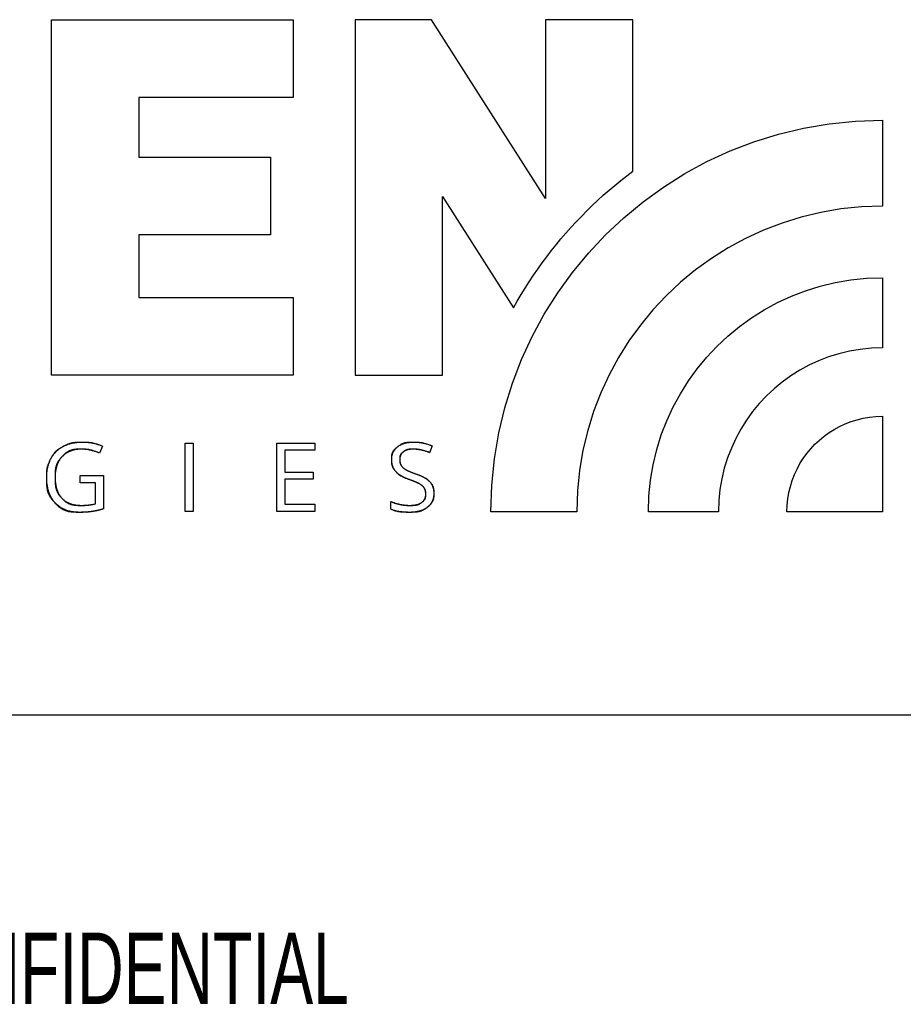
# Model space of a CAD drawing. Extents: x 11 to 421, y 5 to 275.
# Tile 6 of 10: x 248 to 267, y 34 to 55. Entities that reach past the tile are written whole.
import ezdxf
from ezdxf.enums import TextEntityAlignment as Align

# ---------------------------------------------------------------- set-up
doc = ezdxf.new("R2010")
doc.units = 0
doc.layers.get('0').update_dxf_attribs({"linetype": 'CONTINUOUS'})

msp = doc.modelspace()

# ---------------------------------------------------------------- linework, layer by layer
at = {"color": 7, "linetype": 'CONTINUOUS'}
for p, q in [((249.1724, 47.3204), (249.1724, 54.9225)), ((249.1724, 54.9225), (254.3402, 54.9225)), ((249.1724, 47.3204), (249.1724, 54.9225)), ((249.1724, 54.9225), (254.3402, 54.9225)), ((254.3402, 54.9225), (254.3402, 53.2569)), ((254.3402, 54.9225), (254.3402, 53.2569)), ((257.2978, 54.9225), (255.6642, 54.9225)), ((255.6642, 54.9225), (255.6642, 47.3204)), ((257.2978, 54.9225), (255.6642, 54.9225)), ((255.6642, 54.9225), (255.6642, 47.3204)), ((259.7322, 51.1002), (257.2978, 54.9225)), ((259.7322, 51.1002), (257.2978, 54.9225)), ((261.6007, 54.9225), (259.7322, 54.9225)), ((259.7322, 54.9225), (259.7322, 51.1002)), ((261.6007, 54.9225), (259.7322, 54.9225)), ((259.7322, 54.9225), (259.7322, 51.1002)), ((261.6007, 51.682), (261.6007, 54.9225)), ((261.6007, 51.682), (261.6007, 54.9225)), ((254.3402, 53.2569), (251.0409, 53.2569)), ((251.0409, 53.2569), (251.0409, 51.9863)), ((254.3402, 53.2569), (251.0409, 53.2569)), ((251.0409, 53.2569), (251.0409, 51.9863)), ((266.9392, 52.7745), (266.9392, 50.9364)), ((266.9392, 52.7745), (266.9392, 50.9364)), ((251.0409, 51.9863), (253.8597, 51.9863)), ((251.0409, 51.9863), (253.8597, 51.9863)), ((253.8597, 51.9863), (253.8597, 50.3207)), ((253.8597, 51.9863), (253.8597, 50.3207)), ((257.5327, 47.3204), (257.5327, 51.1428)), ((257.5327, 51.1428), (259.0498, 48.7608)), ((257.5327, 47.3204), (257.5327, 51.1428)), ((257.5327, 51.1428), (259.0498, 48.7608)), ((253.8597, 50.3207), (251.0409, 50.3207)), ((251.0409, 50.3207), (251.0409, 48.9861)), ((253.8597, 50.3207), (251.0409, 50.3207)), ((251.0409, 50.3207), (251.0409, 48.9861)), ((266.9392, 49.4046), (266.9392, 47.9069)), ((266.9392, 49.4046), (266.9392, 47.9069)), ((251.0409, 48.9861), (254.3402, 48.9861)), ((251.0409, 48.9861), (254.3402, 48.9861)), ((254.3402, 48.9861), (254.3402, 47.3204)), ((254.3402, 48.9861), (254.3402, 47.3204)), ((254.3402, 47.3204), (249.1724, 47.3204)), ((254.3402, 47.3204), (249.1724, 47.3204)), ((255.6642, 47.3204), (257.5327, 47.3204)), ((255.6642, 47.3204), (257.5327, 47.3204)), ((266.9392, 46.4432), (266.9392, 44.4008)), ((266.9392, 46.4432), (266.9392, 44.4008)), ((250.2656, 45.8063), (250.1996, 45.6564)), ((250.2656, 45.8063), (250.1996, 45.6564)), ((252.0304, 45.8712), (252.2003, 45.8712)), ((252.0304, 44.4099), (252.0304, 45.8712)), ((252.0304, 45.8712), (252.2003, 45.8712)), ((252.0304, 44.4099), (252.0304, 45.8712)), ((252.2003, 45.8712), (252.2003, 44.4099)), ((252.2003, 45.8712), (252.2003, 44.4099)), ((253.9931, 44.41), (253.9931, 45.8713)), ((253.9931, 45.8713), (254.8077, 45.8713)), ((253.9931, 44.41), (253.9931, 45.8713)), ((253.9931, 45.8713), (254.8077, 45.8713)), ((254.8077, 45.7203), (254.163, 45.7203)), ((254.163, 45.7203), (254.163, 45.2496)), ((254.8077, 45.7203), (254.163, 45.7203)), ((254.163, 45.7203), (254.163, 45.2496)), ((254.8077, 45.8713), (254.8077, 45.7203)), ((254.8077, 45.8713), (254.8077, 45.7203)), ((257.3111, 45.8123), (257.2581, 45.6643)), ((257.3111, 45.8123), (257.2581, 45.6643)), ((249.7908, 45.1756), (250.2875, 45.1756)), ((249.7908, 45.0237), (249.7908, 45.1756)), ((249.7908, 45.1756), (250.2875, 45.1756)), ((249.7908, 45.0237), (249.7908, 45.1756)), ((250.2875, 45.1756), (250.2875, 44.4649)), ((250.2875, 45.1756), (250.2875, 44.4649)), ((254.163, 45.2496), (254.7687, 45.2496)), ((254.163, 45.2496), (254.7687, 45.2496)), ((254.7687, 45.0996), (254.163, 45.0996)), ((254.163, 45.0996), (254.163, 44.5619)), ((254.7687, 45.0996), (254.163, 45.0996)), ((254.163, 45.0996), (254.163, 44.5619)), ((254.7687, 45.2496), (254.7687, 45.0996)), ((254.7687, 45.2496), (254.7687, 45.0996)), ((250.1176, 45.0237), (249.7908, 45.0237)), ((250.1176, 45.0237), (249.7908, 45.0237)), ((250.1176, 44.5739), (250.1176, 45.0237)), ((250.1176, 44.5739), (250.1176, 45.0237)), ((254.163, 44.5619), (254.8077, 44.5619)), ((254.163, 44.5619), (254.8077, 44.5619)), ((254.8077, 44.5619), (254.8077, 44.41)), ((254.8077, 44.5619), (254.8077, 44.41)), ((256.4285, 44.4569), (256.4285, 44.6208)), ((256.4285, 44.4569), (256.4285, 44.6208)), ((252.2003, 44.4099), (252.0304, 44.4099)), ((252.2003, 44.4099), (252.0304, 44.4099)), ((254.8077, 44.41), (253.9931, 44.41)), ((254.8077, 44.41), (253.9931, 44.41)), ((260.4037, 44.4008), (258.5656, 44.4008)), ((260.4037, 44.4008), (258.5656, 44.4008)), ((263.4332, 44.4008), (261.9355, 44.4008)), ((263.4332, 44.4008), (261.9355, 44.4008)), ((266.9392, 44.4008), (264.8969, 44.4008)), ((266.9392, 44.4008), (264.8969, 44.4008)), ((267.8377, 40.0518), (226.2526, 40.0518))]:
    msp.add_line(p, q, dxfattribs=at)
for points in [[(258.5656, 44.4008), (258.5849, 44.9741), (258.642, 45.5371), (258.7357, 46.0884), (258.8647, 46.6269), (259.0278, 47.1512), (259.2236, 47.6602), (259.4511, 48.1526), (259.7088, 48.6272), (259.9957, 49.0826), (260.3104, 49.5177), (260.6516, 49.9312), (261.0182, 50.3219), (261.4089, 50.6885), (261.8224, 51.0297), (262.2575, 51.3444), (262.7129, 51.6312), (263.1875, 51.889), (263.6799, 52.1164), (264.1889, 52.3123), (264.7132, 52.4754), (265.2517, 52.6044), (265.803, 52.698), (266.3659, 52.7552), (266.9392, 52.7745)], [(258.5656, 44.4008), (258.5849, 44.9741), (258.642, 45.5371), (258.7357, 46.0884), (258.8647, 46.6269), (259.0278, 47.1512), (259.2236, 47.6602), (259.4511, 48.1526), (259.7088, 48.6272), (259.9957, 49.0826), (260.3104, 49.5177), (260.6516, 49.9312), (261.0182, 50.3219), (261.4089, 50.6885), (261.8224, 51.0297), (262.2575, 51.3444), (262.7129, 51.6312), (263.1875, 51.889), (263.6799, 52.1164), (264.1889, 52.3123), (264.7132, 52.4754), (265.2517, 52.6044), (265.803, 52.698), (266.3659, 52.7552), (266.9392, 52.7745)], [(259.0498, 48.7608), (259.1302, 48.9033), (259.2132, 49.0442), (259.2986, 49.1836), (259.3863, 49.3212), (259.4765, 49.4572), (259.5689, 49.5914), (259.6637, 49.724), (259.7608, 49.8547), (259.8601, 49.9837), (259.9617, 50.1108), (260.0654, 50.236), (260.1713, 50.3594), (260.2794, 50.4809), (260.3895, 50.6004), (260.5017, 50.7179), (260.616, 50.8335), (260.7323, 50.947), (260.8506, 51.0584), (260.9709, 51.1677), (261.0931, 51.2749), (261.2172, 51.38), (261.3432, 51.4829), (261.4711, 51.5836), (261.6007, 51.682)], [(259.0498, 48.7608), (259.1302, 48.9033), (259.2132, 49.0442), (259.2986, 49.1836), (259.3863, 49.3212), (259.4765, 49.4572), (259.5689, 49.5914), (259.6637, 49.724), (259.7608, 49.8547), (259.8601, 49.9837), (259.9617, 50.1108), (260.0654, 50.236), (260.1713, 50.3594), (260.2794, 50.4809), (260.3895, 50.6004), (260.5017, 50.7179), (260.616, 50.8335), (260.7323, 50.947), (260.8506, 51.0584), (260.9709, 51.1677), (261.0931, 51.2749), (261.2172, 51.38), (261.3432, 51.4829), (261.4711, 51.5836), (261.6007, 51.682)], [(266.9392, 50.9364), (266.4918, 50.9213), (266.0524, 50.8767), (265.6221, 50.8036), (265.2018, 50.7029), (264.7926, 50.5757), (264.3953, 50.4228), (264.011, 50.2453), (263.6407, 50.0441), (263.2852, 49.8202), (262.9456, 49.5746), (262.6229, 49.3083), (262.3179, 49.0222), (262.0318, 48.7173), (261.7655, 48.3945), (261.5199, 48.0549), (261.296, 47.6995), (261.0948, 47.3291), (260.9173, 46.9448), (260.7645, 46.5475), (260.6372, 46.1383), (260.5365, 45.718), (260.4634, 45.2877), (260.4188, 44.8483), (260.4037, 44.4008)], [(266.9392, 50.9364), (266.4918, 50.9213), (266.0524, 50.8767), (265.6221, 50.8036), (265.2018, 50.7029), (264.7926, 50.5757), (264.3953, 50.4228), (264.011, 50.2453), (263.6407, 50.0441), (263.2852, 49.8202), (262.9456, 49.5746), (262.6229, 49.3083), (262.3179, 49.0222), (262.0318, 48.7173), (261.7655, 48.3945), (261.5199, 48.0549), (261.296, 47.6995), (261.0948, 47.3291), (260.9173, 46.9448), (260.7645, 46.5475), (260.6372, 46.1383), (260.5365, 45.718), (260.4634, 45.2877), (260.4188, 44.8483), (260.4037, 44.4008)], [(261.9355, 44.4008), (261.947, 44.7434), (261.9811, 45.0798), (262.0371, 45.4093), (262.1142, 45.731), (262.2116, 46.0444), (262.3287, 46.3485), (262.4646, 46.6428), (262.6186, 46.9263), (262.79, 47.1985), (262.9781, 47.4585), (263.182, 47.7056), (263.4011, 47.939), (263.6345, 48.1581), (263.8816, 48.362), (264.1416, 48.5501), (264.4138, 48.7215), (264.6973, 48.8755), (264.9916, 49.0114), (265.2957, 49.1284), (265.6091, 49.2259), (265.9308, 49.303), (266.2603, 49.3589), (266.5967, 49.3931), (266.9392, 49.4046)], [(261.9355, 44.4008), (261.947, 44.7434), (261.9811, 45.0798), (262.0371, 45.4093), (262.1142, 45.731), (262.2116, 46.0444), (262.3287, 46.3485), (262.4646, 46.6428), (262.6186, 46.9263), (262.79, 47.1985), (262.9781, 47.4585), (263.182, 47.7056), (263.4011, 47.939), (263.6345, 48.1581), (263.8816, 48.362), (264.1416, 48.5501), (264.4138, 48.7215), (264.6973, 48.8755), (264.9916, 49.0114), (265.2957, 49.1284), (265.6091, 49.2259), (265.9308, 49.303), (266.2603, 49.3589), (266.5967, 49.3931), (266.9392, 49.4046)], [(266.9392, 47.9069), (266.6992, 47.8988), (266.4635, 47.8749), (266.2326, 47.8356), (266.0072, 47.7816), (265.7876, 47.7134), (265.5745, 47.6313), (265.3684, 47.5361), (265.1697, 47.4282), (264.979, 47.3081), (264.7968, 47.1763), (264.6237, 47.0335), (264.4601, 46.88), (264.3066, 46.7164), (264.1637, 46.5433), (264.032, 46.3611), (263.9119, 46.1704), (263.804, 45.9717), (263.7087, 45.7656), (263.6267, 45.5524), (263.5585, 45.3329), (263.5044, 45.1074), (263.4652, 44.8766), (263.4413, 44.6409), (263.4332, 44.4008)], [(266.9392, 47.9069), (266.6992, 47.8988), (266.4635, 47.8749), (266.2326, 47.8356), (266.0072, 47.7816), (265.7876, 47.7134), (265.5745, 47.6313), (265.3684, 47.5361), (265.1697, 47.4282), (264.979, 47.3081), (264.7968, 47.1763), (264.6237, 47.0335), (264.4601, 46.88), (264.3066, 46.7164), (264.1637, 46.5433), (264.032, 46.3611), (263.9119, 46.1704), (263.804, 45.9717), (263.7087, 45.7656), (263.6267, 45.5524), (263.5585, 45.3329), (263.5044, 45.1074), (263.4652, 44.8766), (263.4413, 44.6409), (263.4332, 44.4008)], [(264.8969, 44.4008), (264.9016, 44.5407), (264.9155, 44.678), (264.9384, 44.8125), (264.9698, 44.9438), (265.0096, 45.0717), (265.0574, 45.1958), (265.1129, 45.3159), (265.1757, 45.4317), (265.2457, 45.5428), (265.3224, 45.6489), (265.4057, 45.7497), (265.4951, 45.845), (265.5904, 45.9344), (265.6912, 46.0177), (265.7974, 46.0944), (265.9084, 46.1644), (266.0242, 46.2272), (266.1443, 46.2827), (266.2684, 46.3305), (266.3963, 46.3703), (266.5276, 46.4017), (266.6621, 46.4246), (266.7994, 46.4385), (266.9392, 46.4432)], [(264.8969, 44.4008), (264.9016, 44.5407), (264.9155, 44.678), (264.9384, 44.8125), (264.9698, 44.9438), (265.0096, 45.0717), (265.0574, 45.1958), (265.1129, 45.3159), (265.1757, 45.4317), (265.2457, 45.5428), (265.3224, 45.6489), (265.4057, 45.7497), (265.4951, 45.845), (265.5904, 45.9344), (265.6912, 46.0177), (265.7974, 46.0944), (265.9084, 46.1644), (266.0242, 46.2272), (266.1443, 46.2827), (266.2684, 46.3305), (266.3963, 46.3703), (266.5276, 46.4017), (266.6621, 46.4246), (266.7994, 46.4385), (266.9392, 46.4432)], [(250.2875, 44.4649), (250.2624, 44.457), (250.24, 44.4502), (250.22, 44.4444), (250.2022, 44.4395), (250.1861, 44.4352), (250.1717, 44.4317), (250.1585, 44.4286), (250.1464, 44.4259), (250.1349, 44.4235), (250.1239, 44.4214), (250.1134, 44.4193), (250.1032, 44.4175), (250.0933, 44.4158), (250.0837, 44.4141), (250.0743, 44.4126), (250.065, 44.4111), (250.0558, 44.4096), (250.0467, 44.4082), (250.0375, 44.4067), (250.0283, 44.4053), (250.019, 44.4039), (250.0097, 44.4025), (250.0003, 44.4012), (249.9908, 44.3999), (249.9812, 44.3987), (249.9714, 44.3975), (249.9614, 44.3965), (249.9513, 44.3955), (249.9411, 44.3946), (249.9306, 44.3938), (249.92, 44.3931), (249.9092, 44.3924), (249.8983, 44.3919), (249.8872, 44.3914), (249.8759, 44.391), (249.8645, 44.3907), (249.8527, 44.3904), (249.8404, 44.3902), (249.8274, 44.3901), (249.8137, 44.39), (249.799, 44.39), (249.7832, 44.39), (249.7661, 44.39), (249.7476, 44.39), (249.7277, 44.39), (249.7066, 44.3902), (249.6845, 44.3906), (249.6618, 44.3913), (249.6386, 44.3925), (249.6153, 44.3942), (249.592, 44.3966), (249.569, 44.3996), (249.5465, 44.4035), (249.5247, 44.4083), (249.5035, 44.4139), (249.483, 44.4203), (249.4631, 44.4277), (249.4439, 44.4359), (249.4253, 44.445), (249.4073, 44.4549), (249.39, 44.4657), (249.3733, 44.4773), (249.3572, 44.4898), (249.3416, 44.5029), (249.3265, 44.5165), (249.3117, 44.5307), (249.2971, 44.5452), (249.2828, 44.56), (249.2686, 44.575), (249.2545, 44.5901), (249.2404, 44.6052), (249.2264, 44.6204), (249.2126, 44.6358), (249.1991, 44.6514), (249.186, 44.6674), (249.1734, 44.6837), (249.1613, 44.7006), (249.15, 44.718), (249.1393, 44.7361), (249.1295, 44.7549), (249.1205, 44.7743), (249.1123, 44.7945), (249.1049, 44.8153), (249.0983, 44.8369), (249.0925, 44.8591), (249.0876, 44.882), (249.0834, 44.9056), (249.0801, 44.9299), (249.0775, 44.9548), (249.0755, 44.9799), (249.0741, 45.0052), (249.0732, 45.0305), (249.0726, 45.0554), (249.0723, 45.0798), (249.0722, 45.1036), (249.0722, 45.1264), (249.0722, 45.1481), (249.0722, 45.1689), (249.0724, 45.1887), (249.0727, 45.2077), (249.0731, 45.2259), (249.0738, 45.2436), (249.0748, 45.2607), (249.0761, 45.2774), (249.0777, 45.2938), (249.0798, 45.31), (249.0822, 45.3259), (249.0851, 45.3415), (249.0883, 45.3569), (249.092, 45.3721), (249.096, 45.387), (249.1005, 45.4016), (249.1054, 45.416), (249.1106, 45.4302), (249.1162, 45.4441), (249.1222, 45.4579), (249.1284, 45.4714), (249.1349, 45.4848), (249.1416, 45.4981), (249.1484, 45.5113), (249.1553, 45.5244), (249.1623, 45.5375), (249.1693, 45.5506), (249.1763, 45.5637), (249.1834, 45.5767), (249.1907, 45.5895), (249.198, 45.6023), (249.2056, 45.6148), (249.2134, 45.6271), (249.2214, 45.6391), (249.2298, 45.6508), (249.2386, 45.6621), (249.2476, 45.6731), (249.2571, 45.6837), (249.2669, 45.694), (249.277, 45.7039), (249.2875, 45.7135), (249.2983, 45.7227), (249.3095, 45.7315), (249.3211, 45.74), (249.333, 45.7482), (249.3451, 45.7561), (249.3576, 45.7637), (249.3702, 45.7711), (249.3831, 45.7783), (249.396, 45.7854), (249.4091, 45.7923), (249.4222, 45.7993), (249.4353, 45.8062), (249.4485, 45.8131), (249.4617, 45.8199), (249.475, 45.8265), (249.4883, 45.8331), (249.5019, 45.8394), (249.5156, 45.8454), (249.5294, 45.8512), (249.5436, 45.8566), (249.5579, 45.8616), (249.5725, 45.8662), (249.5874, 45.8705), (249.6026, 45.8743), (249.618, 45.8777), (249.6336, 45.8808), (249.6495, 45.8834), (249.6657, 45.8857), (249.6821, 45.8875), (249.6988, 45.889), (249.7157, 45.8901), (249.7328, 45.891), (249.7501, 45.8916), (249.7675, 45.8919), (249.7851, 45.8921), (249.8027, 45.8922), (249.8204, 45.8923), (249.8382, 45.8923), (249.856, 45.8922), (249.874, 45.8921), (249.8922, 45.8918), (249.9108, 45.8913), (249.9298, 45.8905), (249.9493, 45.8894), (249.9694, 45.8878), (249.9902, 45.8857), (250.0119, 45.8831), (250.0346, 45.8797), (250.059, 45.8752), (250.0855, 45.8692), (250.1146, 45.8614), (250.1466, 45.8516), (250.1822, 45.8393), (250.2217, 45.8243), (250.2656, 45.8063)], [(249.427, 45.8018), (249.4414, 45.8092), (249.456, 45.8162), (249.4709, 45.823), (249.4859, 45.8294), (249.5012, 45.8355), (249.5166, 45.8414), (249.5323, 45.8469), (249.5481, 45.852), (249.5642, 45.8569), (249.5805, 45.8615), (249.597, 45.8657), (249.6136, 45.8696), (249.6305, 45.8732), (249.6476, 45.8765), (249.6649, 45.8795), (249.6824, 45.8822), (249.7001, 45.8846), (249.718, 45.8866), (249.7361, 45.8883), (249.7544, 45.8897), (249.773, 45.8908), (249.7917, 45.8916), (249.8106, 45.8921), (249.8298, 45.8923)], [(249.8298, 45.8923), (249.8492, 45.8921), (249.8685, 45.8917), (249.8877, 45.8909), (249.9068, 45.8899), (249.9258, 45.8885), (249.9447, 45.8869), (249.9635, 45.8849), (249.9821, 45.8827), (250.0007, 45.8802), (250.0191, 45.8773), (250.0375, 45.8742), (250.0557, 45.8708), (250.0738, 45.867), (250.0918, 45.863), (250.1096, 45.8587), (250.1274, 45.854), (250.1451, 45.8491), (250.1626, 45.8439), (250.18, 45.8384), (250.1974, 45.8325), (250.2146, 45.8264), (250.2317, 45.82), (250.2487, 45.8133), (250.2656, 45.8063)], [(256.4285, 44.6208), (256.4486, 44.6125), (256.4667, 44.6053), (256.483, 44.5991), (256.4976, 44.5939), (256.5108, 44.5894), (256.5229, 44.5856), (256.5341, 44.5823), (256.5445, 44.5794), (256.5544, 44.5767), (256.564, 44.5743), (256.5733, 44.5721), (256.5823, 44.57), (256.5911, 44.568), (256.5997, 44.5661), (256.6081, 44.5643), (256.6165, 44.5625), (256.6249, 44.5608), (256.6332, 44.5591), (256.6416, 44.5573), (256.6499, 44.5557), (256.6582, 44.554), (256.6665, 44.5524), (256.6749, 44.5508), (256.6832, 44.5494), (256.6915, 44.548), (256.6998, 44.5467), (256.7081, 44.5455), (256.7164, 44.5444), (256.7246, 44.5434), (256.7329, 44.5425), (256.7412, 44.5418), (256.7494, 44.5411), (256.7576, 44.5405), (256.7659, 44.54), (256.7741, 44.5397), (256.7824, 44.5394), (256.7909, 44.5392), (256.7995, 44.539), (256.8085, 44.5389), (256.8178, 44.5389), (256.8276, 44.5389), (256.8379, 44.5389), (256.8487, 44.5389), (256.8601, 44.5389), (256.872, 44.539), (256.8841, 44.5392), (256.8964, 44.5395), (256.9087, 44.5399), (256.921, 44.5406), (256.9332, 44.5415), (256.945, 44.5427), (256.9564, 44.5442), (256.9675, 44.5459), (256.9782, 44.548), (256.9885, 44.5504), (256.9984, 44.5531), (257.0079, 44.556), (257.017, 44.5593), (257.0257, 44.5629), (257.034, 44.5667), (257.042, 44.5709), (257.0497, 44.5752), (257.0571, 44.5798), (257.0643, 44.5846), (257.0713, 44.5895), (257.0782, 44.5944), (257.085, 44.5995), (257.0918, 44.6045), (257.0985, 44.6096), (257.1052, 44.6147), (257.1118, 44.6199), (257.1183, 44.6252), (257.1245, 44.6306), (257.1305, 44.6361), (257.1362, 44.6418), (257.1415, 44.6477), (257.1465, 44.6539), (257.1511, 44.6602), (257.1552, 44.6668), (257.159, 44.6736), (257.1624, 44.6807), (257.1653, 44.688), (257.1679, 44.6956), (257.1701, 44.7033), (257.1718, 44.7113), (257.1732, 44.7195), (257.1743, 44.7279), (257.175, 44.7363), (257.1755, 44.7448), (257.1759, 44.7531), (257.176, 44.7614), (257.1761, 44.7694), (257.1761, 44.7771), (257.1761, 44.7845), (257.1761, 44.7916), (257.1761, 44.7983), (257.176, 44.8048), (257.1758, 44.811), (257.1756, 44.817), (257.1752, 44.8228), (257.1748, 44.8284), (257.1742, 44.8338), (257.1735, 44.8391), (257.1726, 44.8444), (257.1716, 44.8494), (257.1705, 44.8544), (257.1692, 44.8592), (257.1678, 44.8639), (257.1662, 44.8684), (257.1645, 44.8729), (257.1626, 44.8772), (257.1607, 44.8814), (257.1586, 44.8855), (257.1564, 44.8895), (257.1541, 44.8934), (257.1518, 44.8973), (257.1495, 44.9011), (257.1471, 44.905), (257.1447, 44.9088), (257.1423, 44.9126), (257.1398, 44.9164), (257.1373, 44.9202), (257.1348, 44.924), (257.1321, 44.9277), (257.1293, 44.9315), (257.1264, 44.9352), (257.1233, 44.9389), (257.12, 44.9425), (257.1165, 44.9462), (257.1128, 44.9498), (257.109, 44.9533), (257.1049, 44.9568), (257.1007, 44.9603), (257.0962, 44.9637), (257.0916, 44.9672), (257.0868, 44.9705), (257.0818, 44.9739), (257.0767, 44.9772), (257.0714, 44.9805), (257.066, 44.9837), (257.0605, 44.987), (257.0549, 44.9902), (257.0493, 44.9934), (257.0437, 44.9967), (257.0381, 44.9999), (257.0324, 45.0031), (257.0266, 45.0064), (257.0208, 45.0096), (257.0147, 45.0129), (257.0085, 45.0162), (257.002, 45.0196), (256.9952, 45.023), (256.9881, 45.0264), (256.9807, 45.0299), (256.9729, 45.0335), (256.9647, 45.0371), (256.9563, 45.0407), (256.9474, 45.0444), (256.9383, 45.0482), (256.9287, 45.052), (256.9189, 45.0558), (256.9087, 45.0597), (256.8981, 45.0637), (256.8871, 45.0678), (256.8757, 45.0719), (256.8639, 45.0762), (256.8516, 45.0806), (256.8388, 45.0852), (256.8255, 45.0899), (256.8117, 45.0949), (256.7974, 45.1), (256.7828, 45.1053), (256.768, 45.1108), (256.7531, 45.1164), (256.7382, 45.1222), (256.7235, 45.1282), (256.7092, 45.1343), (256.6952, 45.1405), (256.6818, 45.1469), (256.6689, 45.1534), (256.6566, 45.16), (256.6448, 45.1667), (256.6335, 45.1735), (256.6228, 45.1805), (256.6126, 45.1876), (256.603, 45.1949), (256.5939, 45.2022), (256.5853, 45.2097), (256.5771, 45.2172), (256.5693, 45.2249), (256.5619, 45.2326), (256.5546, 45.2404), (256.5476, 45.2482), (256.5406, 45.2561), (256.5337, 45.2639), (256.5269, 45.2718), (256.5201, 45.2797), (256.5133, 45.2877), (256.5068, 45.2958), (256.5004, 45.304), (256.4943, 45.3124), (256.4885, 45.3211), (256.483, 45.3299), (256.478, 45.339), (256.4733, 45.3484), (256.469, 45.3581), (256.4652, 45.3681), (256.4617, 45.3784), (256.4587, 45.3889), (256.456, 45.3997), (256.4538, 45.4108), (256.452, 45.4222), (256.4505, 45.4339), (256.4494, 45.4458), (256.4487, 45.4579), (256.4481, 45.4703), (256.4478, 45.4828), (256.4476, 45.4955), (256.4475, 45.5083), (256.4475, 45.5212), (256.4475, 45.5342), (256.4476, 45.5473), (256.4478, 45.5603), (256.4481, 45.5733), (256.4488, 45.5862), (256.4497, 45.5989), (256.4511, 45.6114), (256.4529, 45.6237), (256.4553, 45.6357), (256.4583, 45.6474), (256.4618, 45.6587), (256.466, 45.6698), (256.4707, 45.6805), (256.476, 45.6909), (256.482, 45.701), (256.4885, 45.7107), (256.4956, 45.7202), (256.5032, 45.7293), (256.5114, 45.7381), (256.5201, 45.7467), (256.5292, 45.7551), (256.5386, 45.7633), (256.5482, 45.7713), (256.558, 45.7793), (256.568, 45.7872), (256.578, 45.795), (256.588, 45.8029), (256.598, 45.8107), (256.6082, 45.8183), (256.6185, 45.8258), (256.629, 45.833), (256.6398, 45.8399), (256.6509, 45.8465), (256.6622, 45.8527), (256.674, 45.8584), (256.6861, 45.8637), (256.6986, 45.8684), (256.7115, 45.8728), (256.7248, 45.8766), (256.7384, 45.88), (256.7525, 45.883), (256.7669, 45.8854), (256.7817, 45.8874), (256.7969, 45.889), (256.8123, 45.8902), (256.8281, 45.891), (256.8442, 45.8916), (256.8605, 45.892), (256.8769, 45.8921), (256.8935, 45.8922), (256.9103, 45.8922), (256.9271, 45.8922), (256.9441, 45.8921), (256.9614, 45.8919), (256.9789, 45.8915), (256.9969, 45.8909), (257.0153, 45.8899), (257.0344, 45.8886), (257.054, 45.8867), (257.0744, 45.8844), (257.0958, 45.8813), (257.1186, 45.8772), (257.1433, 45.8717), (257.1704, 45.8645), (257.2002, 45.8553), (257.2333, 45.8438), (257.2701, 45.8295), (257.3111, 45.8123)], [(256.5744, 45.7923), (256.5851, 45.8004), (256.5962, 45.8082), (256.6074, 45.8157), (256.619, 45.8228), (256.6309, 45.8296), (256.643, 45.836), (256.6554, 45.8421), (256.6682, 45.8478), (256.6812, 45.8532), (256.6944, 45.8582), (256.708, 45.8629), (256.7219, 45.8672), (256.736, 45.8712), (256.7504, 45.8749), (256.7651, 45.8782), (256.7801, 45.8811), (256.7954, 45.8837), (256.8109, 45.886), (256.8268, 45.8879), (256.8429, 45.8894), (256.8593, 45.8907), (256.876, 45.8915), (256.893, 45.892), (256.9103, 45.8922)], [(256.9103, 45.8922), (256.9284, 45.8921), (256.9464, 45.8917), (256.9642, 45.891), (256.9819, 45.89), (256.9995, 45.8887), (257.017, 45.8872), (257.0344, 45.8854), (257.0516, 45.8833), (257.0688, 45.881), (257.0858, 45.8783), (257.1026, 45.8754), (257.1194, 45.8722), (257.136, 45.8688), (257.1526, 45.865), (257.169, 45.861), (257.1852, 45.8567), (257.2014, 45.8521), (257.2174, 45.8473), (257.2333, 45.8421), (257.2491, 45.8367), (257.2648, 45.831), (257.2803, 45.825), (257.2958, 45.8188), (257.3111, 45.8123)], [(249.1636, 45.5399), (249.1714, 45.5541), (249.1794, 45.5679), (249.1877, 45.5815), (249.1963, 45.5948), (249.2052, 45.6078), (249.2144, 45.6206), (249.2238, 45.633), (249.2335, 45.6452), (249.2435, 45.6571), (249.2538, 45.6687), (249.2643, 45.68), (249.2752, 45.6911), (249.2863, 45.7019), (249.2977, 45.7124), (249.3094, 45.7226), (249.3213, 45.7325), (249.3335, 45.7421), (249.346, 45.7515), (249.3588, 45.7606), (249.3719, 45.7694), (249.3852, 45.7779), (249.3989, 45.7861), (249.4128, 45.7941), (249.427, 45.8018)], [(250.1996, 45.6564), (250.1581, 45.6735), (250.1212, 45.6878), (250.0884, 45.6996), (250.0592, 45.7092), (250.0333, 45.7168), (250.0101, 45.7227), (249.9891, 45.7272), (249.97, 45.7307), (249.9521, 45.7333), (249.9352, 45.7354), (249.9189, 45.737), (249.9031, 45.7383), (249.8876, 45.7391), (249.8724, 45.7397), (249.8571, 45.7401), (249.8416, 45.7403), (249.8258, 45.7403), (249.8094, 45.7403), (249.7925, 45.7403), (249.7749, 45.7402), (249.757, 45.74), (249.7387, 45.7396), (249.7202, 45.7388), (249.7018, 45.7377), (249.6834, 45.7362), (249.6652, 45.7341), (249.6474, 45.7315), (249.63, 45.7282), (249.6131, 45.7243), (249.5967, 45.7197), (249.5808, 45.7145), (249.5654, 45.7086), (249.5504, 45.7021), (249.5359, 45.6949), (249.5219, 45.687), (249.5084, 45.6785), (249.4954, 45.6694), (249.4828, 45.6597), (249.4705, 45.6494), (249.4586, 45.6388), (249.447, 45.6277), (249.4355, 45.6164), (249.4242, 45.6049), (249.4131, 45.5932), (249.402, 45.5814), (249.3909, 45.5696), (249.3798, 45.5578), (249.369, 45.5458), (249.3583, 45.5337), (249.3479, 45.5214), (249.3378, 45.5087), (249.3281, 45.4958), (249.319, 45.4824), (249.3103, 45.4686), (249.3023, 45.4543), (249.2949, 45.4395), (249.2881, 45.4242), (249.282, 45.4084), (249.2764, 45.3921), (249.2715, 45.3752), (249.2672, 45.3579), (249.2635, 45.34), (249.2604, 45.3217), (249.2579, 45.3028), (249.256, 45.2835), (249.2545, 45.2638), (249.2535, 45.2437), (249.2528, 45.2233), (249.2524, 45.2025), (249.2521, 45.1816), (249.2521, 45.1604), (249.2521, 45.1391), (249.2521, 45.1176), (249.2521, 45.0961), (249.2524, 45.0747), (249.2528, 45.0534), (249.2534, 45.0322), (249.2544, 45.0114), (249.2558, 44.9909), (249.2577, 44.9708), (249.2601, 44.9513), (249.263, 44.9323), (249.2666, 44.9139), (249.2708, 44.8961), (249.2755, 44.8789), (249.2809, 44.8623), (249.2868, 44.8463), (249.2933, 44.8308), (249.3005, 44.816), (249.3082, 44.8017), (249.3165, 44.788), (249.3254, 44.7749), (249.3347, 44.7621), (249.3443, 44.7498), (249.3544, 44.7378), (249.3647, 44.7261), (249.3752, 44.7146), (249.3858, 44.7032), (249.3965, 44.6918), (249.4072, 44.6805), (249.4179, 44.6693), (249.4288, 44.6582), (249.4399, 44.6473), (249.4513, 44.6367), (249.4629, 44.6264), (249.4749, 44.6165), (249.4873, 44.6072), (249.5003, 44.5984), (249.5138, 44.5902), (249.5278, 44.5826), (249.5424, 44.5757), (249.5576, 44.5694), (249.5733, 44.5638), (249.5896, 44.5587), (249.6064, 44.5543), (249.6238, 44.5506), (249.6417, 44.5474), (249.6602, 44.5449), (249.679, 44.5429), (249.6981, 44.5414), (249.7172, 44.5404), (249.7361, 44.5397), (249.7547, 44.5392), (249.7727, 44.539), (249.7901, 44.5389), (249.8066, 44.5389), (249.8221, 44.5389), (249.8367, 44.539), (249.8506, 44.539), (249.8641, 44.5392), (249.8772, 44.5394), (249.8901, 44.5398), (249.9031, 44.5403), (249.9163, 44.541), (249.9299, 44.5418), (249.9441, 44.5429), (249.9593, 44.5444), (249.9756, 44.5462), (249.9935, 44.5487), (250.0133, 44.5519), (250.0353, 44.5558), (250.0598, 44.5608), (250.0871, 44.5667), (250.1176, 44.5739)], [(249.8188, 45.7403), (249.7967, 45.7401), (249.7751, 45.7392), (249.7539, 45.7379), (249.7331, 45.7359), (249.7127, 45.7334), (249.6927, 45.7304), (249.6731, 45.7268), (249.6539, 45.7227), (249.6351, 45.718), (249.6167, 45.7127), (249.5987, 45.707), (249.5811, 45.7006), (249.564, 45.6937), (249.5472, 45.6863), (249.5309, 45.6783), (249.5149, 45.6697), (249.4994, 45.6606), (249.4842, 45.6509), (249.4695, 45.6407), (249.4552, 45.63), (249.4413, 45.6187), (249.4278, 45.6068), (249.4147, 45.5944), (249.402, 45.5814)], [(250.1996, 45.6564), (250.1831, 45.6632), (250.1667, 45.6698), (250.1504, 45.676), (250.134, 45.682), (250.1178, 45.6877), (250.1016, 45.6931), (250.0854, 45.6982), (250.0693, 45.703), (250.0533, 45.7075), (250.0373, 45.7117), (250.0213, 45.7157), (250.0054, 45.7193), (249.9896, 45.7227), (249.9738, 45.7257), (249.9581, 45.7285), (249.9424, 45.731), (249.9267, 45.7332), (249.9112, 45.7351), (249.8956, 45.7367), (249.8802, 45.738), (249.8647, 45.739), (249.8494, 45.7398), (249.834, 45.7402), (249.8188, 45.7403)], [(256.4475, 45.5234), (256.4477, 45.5374), (256.4484, 45.5511), (256.4495, 45.5646), (256.451, 45.5778), (256.453, 45.5908), (256.4554, 45.6036), (256.4583, 45.6161), (256.4616, 45.6284), (256.4654, 45.6404), (256.4695, 45.6522), (256.4742, 45.6638), (256.4792, 45.6751), (256.4848, 45.6862), (256.4907, 45.697), (256.4971, 45.7076), (256.5039, 45.718), (256.5112, 45.7281), (256.5189, 45.738), (256.5271, 45.7476), (256.5356, 45.757), (256.5447, 45.7662), (256.5542, 45.7751), (256.5641, 45.7838), (256.5744, 45.7923)], [(257.2581, 45.6643), (257.219, 45.6803), (257.1843, 45.6935), (257.1536, 45.7044), (257.1263, 45.7131), (257.1021, 45.7199), (257.0804, 45.7252), (257.0608, 45.7292), (257.0429, 45.7322), (257.026, 45.7345), (257.01, 45.7364), (256.9948, 45.7377), (256.9802, 45.7387), (256.9663, 45.7395), (256.9529, 45.7399), (256.94, 45.7402), (256.9276, 45.7403), (256.9156, 45.7403), (256.9039, 45.7403), (256.8926, 45.7403), (256.8815, 45.7402), (256.8708, 45.7401), (256.8603, 45.7398), (256.8501, 45.7395), (256.8402, 45.7389), (256.8306, 45.7382), (256.8213, 45.7373), (256.8122, 45.7361), (256.8033, 45.7346), (256.7947, 45.7329), (256.7864, 45.731), (256.7783, 45.7288), (256.7705, 45.7263), (256.763, 45.7236), (256.7557, 45.7207), (256.7486, 45.7175), (256.7419, 45.714), (256.7353, 45.7103), (256.7289, 45.7064), (256.7227, 45.7024), (256.7167, 45.6982), (256.7107, 45.6939), (256.7049, 45.6896), (256.699, 45.6851), (256.6932, 45.6807), (256.6875, 45.6763), (256.6817, 45.6718), (256.6761, 45.6673), (256.6706, 45.6627), (256.6652, 45.658), (256.6601, 45.6532), (256.6552, 45.6482), (256.6505, 45.6431), (256.6462, 45.6378), (256.6423, 45.6323), (256.6386, 45.6266), (256.6353, 45.6207), (256.6323, 45.6146), (256.6297, 45.6083), (256.6274, 45.6018), (256.6254, 45.5951), (256.6237, 45.5882), (256.6224, 45.5811), (256.6214, 45.5739), (256.6206, 45.5666), (256.6201, 45.5592), (256.6197, 45.5518), (256.6195, 45.5445), (256.6194, 45.5372), (256.6194, 45.5301), (256.6194, 45.5232), (256.6194, 45.5165), (256.6194, 45.5101), (256.6195, 45.5038), (256.6196, 45.4978), (256.6197, 45.4919), (256.6199, 45.4862), (256.6203, 45.4806), (256.6207, 45.4752), (256.6212, 45.4699), (256.6219, 45.4648), (256.6226, 45.4597), (256.6235, 45.4548), (256.6245, 45.45), (256.6257, 45.4453), (256.627, 45.4408), (256.6283, 45.4363), (256.6299, 45.432), (256.6315, 45.4278), (256.6332, 45.4237), (256.6351, 45.4197), (256.637, 45.4158), (256.639, 45.412), (256.6411, 45.4082), (256.6432, 45.4044), (256.6453, 45.4007), (256.6474, 45.397), (256.6496, 45.3933), (256.6517, 45.3896), (256.6539, 45.3859), (256.6562, 45.3822), (256.6585, 45.3785), (256.6609, 45.3749), (256.6635, 45.3713), (256.6662, 45.3677), (256.669, 45.3641), (256.672, 45.3606), (256.6752, 45.3571), (256.6785, 45.3537), (256.682, 45.3502), (256.6857, 45.3469), (256.6895, 45.3435), (256.6935, 45.3402), (256.6977, 45.3369), (256.7021, 45.3337), (256.7066, 45.3305), (256.7112, 45.3273), (256.716, 45.3241), (256.7208, 45.321), (256.7258, 45.3179), (256.7308, 45.3148), (256.7358, 45.3117), (256.7409, 45.3086), (256.746, 45.3055), (256.7511, 45.3024), (256.7563, 45.2993), (256.7615, 45.2962), (256.767, 45.2931), (256.7725, 45.2899), (256.7783, 45.2867), (256.7843, 45.2835), (256.7906, 45.2803), (256.7973, 45.277), (256.8042, 45.2737), (256.8114, 45.2703), (256.8189, 45.2669), (256.8268, 45.2635), (256.8349, 45.26), (256.8434, 45.2565), (256.8521, 45.253), (256.8612, 45.2494), (256.8706, 45.2458), (256.8804, 45.2421), (256.8907, 45.2383), (256.9014, 45.2344), (256.9127, 45.2302), (256.9246, 45.226), (256.9372, 45.2214), (256.9506, 45.2167), (256.9647, 45.2116), (256.9795, 45.2063), (256.9949, 45.2008), (257.0106, 45.195), (257.0266, 45.1891), (257.0426, 45.1829), (257.0584, 45.1767), (257.074, 45.1703), (257.0892, 45.1638), (257.1038, 45.1573), (257.1177, 45.1508), (257.131, 45.1441), (257.1437, 45.1375), (257.1557, 45.1308), (257.1672, 45.124), (257.178, 45.1172), (257.1881, 45.1103), (257.1977, 45.1033), (257.2066, 45.0964), (257.215, 45.0893), (257.2229, 45.0823), (257.2305, 45.0752), (257.2377, 45.068), (257.2446, 45.0609), (257.2514, 45.0537), (257.258, 45.0465), (257.2646, 45.0394), (257.2712, 45.0321), (257.2778, 45.0248), (257.2843, 45.0172), (257.2907, 45.0093), (257.2971, 45.0011), (257.3033, 44.9923), (257.3094, 44.983), (257.3153, 44.973), (257.321, 44.9622), (257.3265, 44.9503), (257.3315, 44.9369), (257.3361, 44.9215), (257.3401, 44.9036), (257.3434, 44.8828), (257.3459, 44.8587), (257.3475, 44.8309), (257.3481, 44.7988)], [(256.6953, 45.6823), (256.6892, 45.6774), (256.6832, 45.6724), (256.6775, 45.6671), (256.6721, 45.6618), (256.667, 45.6562), (256.6621, 45.6505), (256.6575, 45.6447), (256.6531, 45.6387), (256.6491, 45.6325), (256.6452, 45.6262), (256.6417, 45.6198), (256.6384, 45.6131), (256.6353, 45.6064), (256.6326, 45.5994), (256.6301, 45.5923), (256.6278, 45.5851), (256.6258, 45.5777), (256.6241, 45.5701), (256.6227, 45.5624), (256.6215, 45.5545), (256.6206, 45.5465), (256.6199, 45.5383), (256.6195, 45.5299), (256.6194, 45.5214)], [(256.9062, 45.7403), (256.8951, 45.7402), (256.8842, 45.7399), (256.8734, 45.7394), (256.8629, 45.7387), (256.8526, 45.7378), (256.8425, 45.7367), (256.8326, 45.7354), (256.8229, 45.7339), (256.8134, 45.7321), (256.8041, 45.7302), (256.795, 45.7281), (256.7861, 45.7258), (256.7774, 45.7233), (256.7689, 45.7206), (256.7606, 45.7177), (256.7526, 45.7145), (256.7447, 45.7112), (256.737, 45.7077), (256.7296, 45.704), (256.7223, 45.7), (256.7153, 45.6959), (256.7084, 45.6916), (256.7018, 45.6871), (256.6953, 45.6823)], [(257.2581, 45.6643), (257.243, 45.6705), (257.228, 45.6765), (257.213, 45.6821), (257.1981, 45.6875), (257.1831, 45.6927), (257.1683, 45.6976), (257.1534, 45.7022), (257.1386, 45.7065), (257.1238, 45.7106), (257.1091, 45.7144), (257.0944, 45.718), (257.0797, 45.7213), (257.065, 45.7243), (257.0504, 45.7271), (257.0359, 45.7296), (257.0213, 45.7319), (257.0068, 45.7338), (256.9923, 45.7355), (256.9779, 45.737), (256.9635, 45.7382), (256.9491, 45.7391), (256.9348, 45.7398), (256.9205, 45.7402), (256.9062, 45.7403)], [(249.0722, 45.1406), (249.0723, 45.1595), (249.0728, 45.1782), (249.0736, 45.1967), (249.0747, 45.215), (249.0761, 45.2331), (249.0779, 45.251), (249.0799, 45.2687), (249.0823, 45.2863), (249.085, 45.3036), (249.088, 45.3207), (249.0914, 45.3376), (249.095, 45.3544), (249.099, 45.3709), (249.1033, 45.3873), (249.1079, 45.4034), (249.1128, 45.4194), (249.118, 45.4351), (249.1236, 45.4507), (249.1295, 45.466), (249.1356, 45.4812), (249.1422, 45.4962), (249.149, 45.511), (249.1561, 45.5255), (249.1636, 45.5399)], [(249.402, 45.5814), (249.3897, 45.568), (249.378, 45.5541), (249.3668, 45.5398), (249.3562, 45.525), (249.346, 45.5099), (249.3364, 45.4943), (249.3273, 45.4782), (249.3187, 45.4618), (249.3106, 45.4449), (249.3031, 45.4276), (249.296, 45.4099), (249.2895, 45.3917), (249.2835, 45.3732), (249.2781, 45.3542), (249.2731, 45.3347), (249.2687, 45.3149), (249.2648, 45.2946), (249.2614, 45.2739), (249.2586, 45.2527), (249.2562, 45.2312), (249.2544, 45.2092), (249.2531, 45.1867), (249.2523, 45.1639), (249.2521, 45.1406)], [(256.535, 45.2626), (256.5278, 45.271), (256.521, 45.2796), (256.5145, 45.2885), (256.5082, 45.2976), (256.5023, 45.3068), (256.4967, 45.3163), (256.4914, 45.326), (256.4864, 45.3359), (256.4817, 45.3461), (256.4773, 45.3564), (256.4732, 45.367), (256.4694, 45.3777), (256.4659, 45.3887), (256.4627, 45.3999), (256.4598, 45.4113), (256.4572, 45.4229), (256.4549, 45.4347), (256.453, 45.4468), (256.4513, 45.459), (256.4499, 45.4715), (256.4489, 45.4841), (256.4481, 45.497), (256.4477, 45.5101), (256.4475, 45.5234)], [(256.6194, 45.5214), (256.6194, 45.5152), (256.6196, 45.509), (256.6198, 45.5029), (256.6202, 45.4969), (256.6206, 45.491), (256.6211, 45.4852), (256.6218, 45.4795), (256.6225, 45.4739), (256.6233, 45.4683), (256.6243, 45.4629), (256.6253, 45.4576), (256.6264, 45.4523), (256.6276, 45.4472), (256.6289, 45.4422), (256.6303, 45.4372), (256.6318, 45.4324), (256.6335, 45.4276), (256.6352, 45.423), (256.637, 45.4184), (256.6389, 45.4139), (256.6409, 45.4095), (256.6429, 45.4053), (256.6451, 45.4011), (256.6474, 45.397)], [(256.8263, 45.0896), (256.8095, 45.0957), (256.7931, 45.102), (256.7771, 45.1083), (256.7616, 45.1147), (256.7464, 45.1212), (256.7316, 45.1278), (256.7173, 45.1345), (256.7033, 45.1413), (256.6898, 45.1482), (256.6766, 45.1551), (256.6639, 45.1622), (256.6515, 45.1694), (256.6396, 45.1766), (256.628, 45.184), (256.6169, 45.1914), (256.6062, 45.1989), (256.5959, 45.2066), (256.586, 45.2143), (256.5764, 45.2221), (256.5673, 45.23), (256.5586, 45.238), (256.5503, 45.2461), (256.5425, 45.2543), (256.535, 45.2626)], [(256.6474, 45.397), (256.6498, 45.393), (256.6523, 45.389), (256.655, 45.385), (256.6578, 45.381), (256.6607, 45.3771), (256.6638, 45.3732), (256.667, 45.3694), (256.6703, 45.3655), (256.6738, 45.3617), (256.6774, 45.358), (256.6811, 45.3542), (256.685, 45.3505), (256.689, 45.3468), (256.6931, 45.3431), (256.6974, 45.3395), (256.7018, 45.3359), (256.7064, 45.3323), (256.711, 45.3287), (256.7158, 45.3252), (256.7208, 45.3217), (256.7258, 45.3183), (256.731, 45.3148), (256.7364, 45.3114), (256.7418, 45.308)], [(256.7418, 45.308), (256.7475, 45.3046), (256.7534, 45.3012), (256.7595, 45.2978), (256.7659, 45.2943), (256.7726, 45.2908), (256.7795, 45.2873), (256.7866, 45.2837), (256.794, 45.2801), (256.8016, 45.2765), (256.8095, 45.2728), (256.8176, 45.2691), (256.8259, 45.2654), (256.8345, 45.2617), (256.8434, 45.2579), (256.8525, 45.2541), (256.8618, 45.2503), (256.8714, 45.2464), (256.8812, 45.2425), (256.8913, 45.2386), (256.9016, 45.2346), (256.9121, 45.2307), (256.9229, 45.2266), (256.934, 45.2226), (256.9453, 45.2185)], [(249.257, 44.5873), (249.242, 44.6041), (249.2275, 44.6214), (249.2137, 44.6392), (249.2006, 44.6576), (249.188, 44.6765), (249.1762, 44.696), (249.1649, 44.716), (249.1543, 44.7366), (249.1444, 44.7577), (249.1351, 44.7794), (249.1264, 44.8016), (249.1184, 44.8244), (249.111, 44.8477), (249.1043, 44.8716), (249.0982, 44.896), (249.0927, 44.921), (249.0879, 44.9465), (249.0837, 44.9726), (249.0802, 44.9992), (249.0773, 45.0264), (249.0751, 45.0541), (249.0734, 45.0824), (249.0725, 45.1112), (249.0722, 45.1406)], [(249.2521, 45.1406), (249.2523, 45.1162), (249.2531, 45.0923), (249.2543, 45.0689), (249.2561, 45.046), (249.2583, 45.0235), (249.2611, 45.0016), (249.2643, 44.9802), (249.2681, 44.9592), (249.2724, 44.9388), (249.2771, 44.9189), (249.2824, 44.8994), (249.2882, 44.8805), (249.2944, 44.862), (249.3012, 44.8441), (249.3085, 44.8266), (249.3162, 44.8097), (249.3245, 44.7932), (249.3333, 44.7772), (249.3426, 44.7618), (249.3523, 44.7468), (249.3626, 44.7323), (249.3734, 44.7183), (249.3847, 44.7048), (249.3965, 44.6919)], [(257.0437, 44.9967), (257.0376, 45.0001), (257.0313, 45.0036), (257.0247, 45.0071), (257.0178, 45.0106), (257.0107, 45.0142), (257.0033, 45.0179), (256.9957, 45.0215), (256.9878, 45.0252), (256.9796, 45.029), (256.9712, 45.0327), (256.9625, 45.0366), (256.9536, 45.0404), (256.9444, 45.0443), (256.935, 45.0482), (256.9253, 45.0522), (256.9153, 45.0562), (256.9051, 45.0602), (256.8946, 45.0643), (256.8839, 45.0684), (256.8729, 45.0726), (256.8616, 45.0768), (256.8501, 45.081), (256.8383, 45.0853), (256.8263, 45.0896)], [(256.9453, 45.2185), (256.9642, 45.2117), (256.9826, 45.2048), (257.0005, 45.1979), (257.0179, 45.1909), (257.0348, 45.1839), (257.0512, 45.1768), (257.0672, 45.1697), (257.0826, 45.1626), (257.0975, 45.1554), (257.1119, 45.1482), (257.1259, 45.1409), (257.1393, 45.1336), (257.1522, 45.1262), (257.1647, 45.1188), (257.1766, 45.1114), (257.188, 45.1039), (257.199, 45.0964), (257.2094, 45.0889), (257.2194, 45.0813), (257.2288, 45.0736), (257.2378, 45.0659), (257.2462, 45.0582), (257.2542, 45.0504), (257.2616, 45.0426)], [(257.1457, 44.9072), (257.1431, 44.9112), (257.1403, 44.9152), (257.1374, 44.9192), (257.1344, 44.9231), (257.1312, 44.9271), (257.1279, 44.931), (257.1244, 44.9348), (257.1208, 44.9387), (257.1171, 44.9425), (257.1132, 44.9463), (257.1091, 44.9501), (257.105, 44.9538), (257.1006, 44.9575), (257.0962, 44.9612), (257.0916, 44.9649), (257.0868, 44.9685), (257.0819, 44.9721), (257.0769, 44.9757), (257.0717, 44.9793), (257.0664, 44.9828), (257.0609, 44.9863), (257.0553, 44.9898), (257.0496, 44.9932), (257.0437, 44.9967)], [(257.1761, 44.7828), (257.1761, 44.7891), (257.1759, 44.7953), (257.1756, 44.8014), (257.1753, 44.8074), (257.1748, 44.8133), (257.1742, 44.8191), (257.1735, 44.8248), (257.1727, 44.8304), (257.1718, 44.8359), (257.1708, 44.8413), (257.1697, 44.8466), (257.1685, 44.8519), (257.1672, 44.857), (257.1658, 44.8621), (257.1642, 44.867), (257.1626, 44.8718), (257.1608, 44.8766), (257.159, 44.8813), (257.157, 44.8858), (257.155, 44.8903), (257.1528, 44.8947), (257.1505, 44.8989), (257.1482, 44.9031), (257.1457, 44.9072)], [(257.2616, 45.0426), (257.2687, 45.0347), (257.2754, 45.0266), (257.2819, 45.0183), (257.288, 45.0098), (257.2939, 45.0011), (257.2994, 44.9922), (257.3047, 44.9831), (257.3096, 44.9738), (257.3143, 44.9643), (257.3187, 44.9546), (257.3227, 44.9448), (257.3265, 44.9347), (257.3299, 44.9244), (257.3331, 44.914), (257.3359, 44.9033), (257.3385, 44.8925), (257.3407, 44.8815), (257.3427, 44.8702), (257.3443, 44.8588), (257.3457, 44.8472), (257.3467, 44.8354), (257.3475, 44.8234), (257.3479, 44.8112), (257.3481, 44.7988)], [(249.3965, 44.6919), (249.4087, 44.6794), (249.4215, 44.6674), (249.4347, 44.656), (249.4484, 44.6451), (249.4625, 44.6348), (249.4772, 44.6249), (249.4922, 44.6156), (249.5078, 44.6069), (249.5238, 44.5986), (249.5403, 44.5909), (249.5573, 44.5838), (249.5748, 44.5771), (249.5927, 44.571), (249.6111, 44.5655), (249.6299, 44.5604), (249.6492, 44.5559), (249.669, 44.5519), (249.6893, 44.5485), (249.71, 44.5456), (249.7313, 44.5432), (249.7529, 44.5413), (249.7751, 44.54), (249.7977, 44.5392), (249.8208, 44.5389)], [(257.3481, 44.7988), (257.3474, 44.7634), (257.3456, 44.7322), (257.3426, 44.7046), (257.3386, 44.6805), (257.3338, 44.6593), (257.3281, 44.6408), (257.3218, 44.6246), (257.3149, 44.6103), (257.3075, 44.5976), (257.2998, 44.5861), (257.2918, 44.5754), (257.2836, 44.5654), (257.2752, 44.5561), (257.2667, 44.5473), (257.258, 44.539), (257.2492, 44.531), (257.2404, 44.5234), (257.2314, 44.5161), (257.2224, 44.5089), (257.2133, 44.5019), (257.2042, 44.4949), (257.1952, 44.4879), (257.186, 44.481), (257.1768, 44.4741), (257.1675, 44.4674), (257.1581, 44.4608), (257.1485, 44.4544), (257.1386, 44.4482), (257.1286, 44.4423), (257.1183, 44.4366), (257.1077, 44.4312), (257.0968, 44.4262), (257.0856, 44.4215), (257.0741, 44.4172), (257.0623, 44.4131), (257.0501, 44.4095), (257.0377, 44.4061), (257.0249, 44.4032), (257.0118, 44.4005), (256.9984, 44.3982), (256.9846, 44.3962), (256.9706, 44.3946), (256.9563, 44.3933), (256.9417, 44.3922), (256.9268, 44.3914), (256.9117, 44.3909), (256.8963, 44.3905), (256.8808, 44.3902), (256.865, 44.3901), (256.8491, 44.39), (256.833, 44.39), (256.8168, 44.39), (256.8005, 44.39), (256.784, 44.3901), (256.7674, 44.3902), (256.7505, 44.3905), (256.7336, 44.3909), (256.7164, 44.3914), (256.699, 44.3922), (256.6814, 44.3932), (256.6635, 44.3945), (256.6454, 44.396), (256.627, 44.398), (256.6082, 44.4004), (256.5889, 44.4035), (256.5689, 44.4074), (256.5482, 44.4123), (256.5265, 44.4184), (256.5039, 44.4257), (256.4801, 44.4345), (256.455, 44.4448), (256.4285, 44.4569)], [(257.0902, 44.6033), (257.0972, 44.6088), (257.1039, 44.6144), (257.1103, 44.6203), (257.1165, 44.6262), (257.1223, 44.6324), (257.1278, 44.6387), (257.133, 44.6453), (257.1379, 44.6519), (257.1426, 44.6588), (257.1469, 44.6658), (257.1509, 44.6731), (257.1547, 44.6804), (257.1581, 44.688), (257.1612, 44.6958), (257.164, 44.7037), (257.1666, 44.7118), (257.1688, 44.72), (257.1708, 44.7285), (257.1724, 44.7371), (257.1737, 44.7459), (257.1748, 44.7548), (257.1755, 44.764), (257.176, 44.7733), (257.1761, 44.7828)], [(257.3481, 44.7988), (257.3478, 44.7828), (257.3471, 44.7672), (257.3459, 44.7519), (257.3442, 44.7368), (257.342, 44.7221), (257.3393, 44.7076), (257.3362, 44.6935), (257.3325, 44.6796), (257.3284, 44.666), (257.3238, 44.6528), (257.3187, 44.6398), (257.3131, 44.6271), (257.307, 44.6147), (257.3004, 44.6026), (257.2934, 44.5908), (257.2859, 44.5793), (257.2778, 44.5681), (257.2693, 44.5572), (257.2604, 44.5466), (257.2509, 44.5362), (257.2409, 44.5262), (257.2305, 44.5165), (257.2195, 44.507), (257.2081, 44.4979)], [(249.7738, 44.39), (249.7464, 44.3903), (249.7195, 44.3913), (249.6931, 44.393), (249.6673, 44.3954), (249.6419, 44.3985), (249.6171, 44.4023), (249.5927, 44.4068), (249.5689, 44.4119), (249.5456, 44.4177), (249.5228, 44.4242), (249.5005, 44.4314), (249.4787, 44.4393), (249.4574, 44.4479), (249.4366, 44.4571), (249.4164, 44.4671), (249.3966, 44.4777), (249.3774, 44.489), (249.3587, 44.501), (249.3405, 44.5137), (249.3228, 44.527), (249.3056, 44.5411), (249.2889, 44.5558), (249.2727, 44.5712), (249.257, 44.5873)], [(249.8208, 44.5389), (249.8334, 44.539), (249.8461, 44.5392), (249.8587, 44.5395), (249.8712, 44.5399), (249.8838, 44.5404), (249.8963, 44.5411), (249.9088, 44.5419), (249.9213, 44.5428), (249.9337, 44.5438), (249.9462, 44.545), (249.9586, 44.5463), (249.971, 44.5476), (249.9833, 44.5492), (249.9956, 44.5508), (250.008, 44.5526), (250.0202, 44.5544), (250.0325, 44.5565), (250.0447, 44.5586), (250.0569, 44.5608), (250.0691, 44.5632), (250.0813, 44.5657), (250.0934, 44.5683), (250.1055, 44.571), (250.1176, 44.5739)], [(250.2875, 44.4649), (250.2779, 44.4619), (250.2682, 44.4589), (250.2585, 44.456), (250.2488, 44.4531), (250.2391, 44.4503), (250.2293, 44.4476), (250.2196, 44.4449), (250.2098, 44.4423), (250.2, 44.4397), (250.1902, 44.4372), (250.1804, 44.4348), (250.1706, 44.4324), (250.1608, 44.4301), (250.1509, 44.4279), (250.1411, 44.4257), (250.1312, 44.4236), (250.1213, 44.4216), (250.1114, 44.4196), (250.1015, 44.4177), (250.0915, 44.4158), (250.0816, 44.414), (250.0716, 44.4123), (250.0616, 44.4106), (250.0516, 44.409)], [(256.4285, 44.6208), (256.436, 44.6177), (256.4436, 44.6146), (256.4512, 44.6116), (256.4589, 44.6086), (256.4667, 44.6057), (256.4745, 44.6028), (256.4823, 44.6), (256.4903, 44.5973), (256.4982, 44.5946), (256.5063, 44.592), (256.5143, 44.5894), (256.5225, 44.5869), (256.5307, 44.5844), (256.5389, 44.582), (256.5472, 44.5796), (256.5555, 44.5773), (256.564, 44.5751), (256.5724, 44.5729), (256.5809, 44.5708), (256.5895, 44.5687), (256.5982, 44.5667), (256.6068, 44.5647), (256.6156, 44.5628), (256.6244, 44.5609)], [(256.8283, 44.39), (256.8069, 44.3901), (256.7858, 44.3904), (256.7652, 44.391), (256.745, 44.3918), (256.7252, 44.3929), (256.7059, 44.3942), (256.6869, 44.3957), (256.6684, 44.3974), (256.6503, 44.3994), (256.6326, 44.4016), (256.6153, 44.404), (256.5984, 44.4067), (256.582, 44.4096), (256.5659, 44.4127), (256.5503, 44.4161), (256.5351, 44.4197), (256.5203, 44.4236), (256.506, 44.4276), (256.492, 44.4319), (256.4785, 44.4365), (256.4654, 44.4412), (256.4527, 44.4462), (256.4404, 44.4515), (256.4285, 44.4569)], [(256.6244, 44.5609), (256.6332, 44.5591), (256.642, 44.5574), (256.6508, 44.5557), (256.6596, 44.5542), (256.6684, 44.5527), (256.6772, 44.5513), (256.686, 44.5499), (256.6948, 44.5487), (256.7036, 44.5475), (256.7123, 44.5464), (256.7211, 44.5453), (256.7298, 44.5444), (256.7386, 44.5435), (256.7473, 44.5427), (256.7561, 44.542), (256.7648, 44.5413), (256.7735, 44.5407), (256.7822, 44.5402), (256.7909, 44.5398), (256.7996, 44.5395), (256.8083, 44.5392), (256.817, 44.539), (256.8257, 44.5389), (256.8343, 44.5389)], [(257.2081, 44.4979), (257.1963, 44.4891), (257.1841, 44.4807), (257.1716, 44.4726), (257.1587, 44.4649), (257.1455, 44.4576), (257.1319, 44.4507), (257.118, 44.4441), (257.1037, 44.438), (257.0891, 44.4321), (257.0741, 44.4267), (257.0588, 44.4217), (257.0432, 44.417), (257.0272, 44.4127), (257.0108, 44.4087), (256.9942, 44.4052), (256.9771, 44.402), (256.9597, 44.3992), (256.942, 44.3967), (256.9239, 44.3947), (256.9055, 44.393), (256.8867, 44.3917), (256.8676, 44.3907), (256.8481, 44.3902), (256.8283, 44.39)], [(256.8343, 44.5389), (256.8483, 44.539), (256.8621, 44.5393), (256.8755, 44.5399), (256.8886, 44.5407), (256.9015, 44.5417), (256.914, 44.5429), (256.9263, 44.5444), (256.9383, 44.546), (256.9499, 44.5479), (256.9613, 44.5501), (256.9724, 44.5524), (256.9832, 44.555), (256.9937, 44.5578), (257.004, 44.5608), (257.0139, 44.5641), (257.0235, 44.5675), (257.0329, 44.5712), (257.0419, 44.5752), (257.0507, 44.5793), (257.0592, 44.5837), (257.0674, 44.5882), (257.0753, 44.5931), (257.0829, 44.5981), (257.0902, 44.6033)], [(250.0516, 44.409), (250.0416, 44.4074), (250.0314, 44.4059), (250.0211, 44.4045), (250.0106, 44.4032), (250, 44.4019), (249.9893, 44.4006), (249.9785, 44.3995), (249.9675, 44.3984), (249.9564, 44.3974), (249.9451, 44.3964), (249.9337, 44.3955), (249.9222, 44.3947), (249.9106, 44.3939), (249.8988, 44.3933), (249.8869, 44.3926), (249.8749, 44.3921), (249.8627, 44.3916), (249.8504, 44.3911), (249.838, 44.3908), (249.8254, 44.3905), (249.8127, 44.3903), (249.7999, 44.3901), (249.7869, 44.39), (249.7738, 44.39)]]:
    msp.add_lwpolyline(points, dxfattribs=at)

# ---------------------------------------------------------------- texts
at = {"color": 7, "linetype": 'CONTINUOUS', "width": 0.675}
msp.add_text('PROPRIETARY AND CONFIDENTIAL', height=1.524, dxfattribs=at).set_placement((231.9155, 33.4231), align=Align.BOTTOM_LEFT)

doc.saveas('drawing.dxf')
